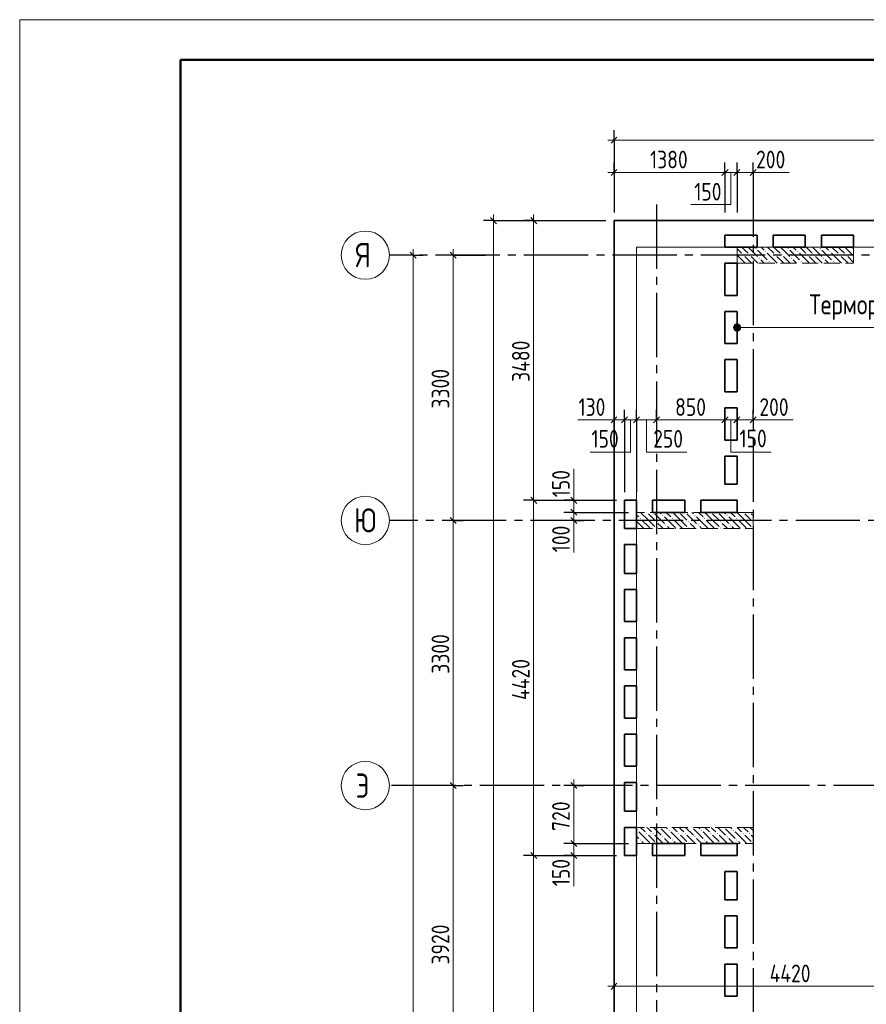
# Model space of a CAD drawing. Header units: millimetres. Extents: x 0 to 31317, y 0 to 42000.
# Tile 3 of 12: x 0 to 10533, y 29749 to 42000. Entities that reach past the tile are written whole.
import ezdxf

# ---------------------------------------------------------------- set-up
doc = ezdxf.new("R2010")
doc.units = ezdxf.units.MM
doc.linetypes.add('______2', pattern=[270, 200, -70])
doc.linetypes.add('______5', pattern=[1100, 800, -100, 100, -100])
for name, color, linetype, lineweight in [('Standard', 7, 'Continuous', 25), ('ЖБ Пилон', 180, 'Continuous', 25), ('Оси', 40, '______5', 18), ('Примечания', 7, 'Continuous', 25), ('Размерная выноска', 7, 'Continuous', 13)]:
    doc.layers.add(name, color=color, linetype=linetype, lineweight=lineweight)
doc.layers.add('ЖБ Перекрытие верхний уровень', color=7, linetype='Continuous', lineweight=25, true_color=0xe0e0ff)
doc.styles.add('GOST 2.304-81', font='txt')
doc.styles.add('ISOCPEUR', font='txt')

msp = doc.modelspace()

# ---------------------------------------------------------------- hatches: boundary and pattern name
at = {"layer": 'ЖБ Пилон', "linetype": 'Continuous', "lineweight": 18, "transparency": 33554687}
for points in [[(9154, 39153), (9161, 39160), (9167, 39153), (9161, 39147)], [(9274, 39113), (9281, 39120), (9287, 39113), (9281, 39107)], [(9554, 39153), (9561, 39160), (9567, 39153), (9561, 39147)], [(9674, 39113), (9681, 39120), (9687, 39113), (9681, 39107)], [(9954, 39153), (9961, 39160), (9967, 39153), (9961, 39147)], [(10074, 39113), (10081, 39120), (10087, 39113), (10081, 39107)], [(10354, 39153), (10361, 39160), (10367, 39153), (10361, 39147)], [(8924, 38997), (8927, 38993), (8924, 38990)], [(8994, 39073), (9001, 39080), (9007, 39073), (9001, 39067)], [(9074, 39073), (9081, 39080), (9087, 39073), (9081, 39067)], [(9194, 39033), (9201, 39040), (9207, 39033), (9201, 39027)], [(9314, 38993), (9321, 39000), (9327, 38993), (9321, 38987)], [(9394, 39073), (9401, 39080), (9407, 39073), (9401, 39067)], [(9474, 39073), (9481, 39080), (9487, 39073), (9481, 39067)], [(9594, 39033), (9601, 39040), (9607, 39033), (9601, 39027)], [(9714, 38993), (9721, 39000), (9727, 38993), (9721, 38987)], [(9794, 39073), (9801, 39080), (9807, 39073), (9801, 39067)], [(9874, 39073), (9881, 39080), (9887, 39073), (9881, 39067)], [(9994, 39033), (10001, 39040), (10007, 39033), (10001, 39027)], [(10114, 38993), (10121, 39000), (10127, 38993), (10121, 38987)], [(10194, 39073), (10201, 39080), (10207, 39073), (10201, 39067)], [(10274, 39073), (10281, 39080), (10287, 39073), (10281, 39067)], [(7714, 35793), (7721, 35800), (7727, 35793), (7721, 35787)], [(7804, 35870), (7801, 35867), (7798, 35870)], [(7884, 35870), (7881, 35867), (7878, 35870)], [(7994, 35833), (8001, 35840), (8007, 35833), (8001, 35827)], [(8114, 35793), (8121, 35800), (8127, 35793), (8121, 35787)], [(8204, 35870), (8201, 35867), (8198, 35870)], [(8284, 35870), (8281, 35867), (8278, 35870)], [(8394, 35833), (8401, 35840), (8407, 35833), (8401, 35827)], [(8514, 35793), (8521, 35800), (8527, 35793), (8521, 35787)], [(8604, 35870), (8601, 35867), (8598, 35870)], [(8684, 35870), (8681, 35867), (8678, 35870)], [(8794, 35833), (8801, 35840), (8807, 35833), (8801, 35827)], [(8914, 35793), (8921, 35800), (8927, 35793), (8921, 35787)], [(9004, 35870), (9001, 35867), (8998, 35870)], [(9084, 35870), (9081, 35867), (9078, 35870)], [(7914, 35753), (7921, 35760), (7927, 35753), (7921, 35747)], [(7914, 35673), (7921, 35680), (7927, 35673), (7924, 35670), (7918, 35670)], [(8034, 35713), (8041, 35720), (8047, 35713), (8041, 35707)], [(8314, 35753), (8321, 35760), (8327, 35753), (8321, 35747)], [(8314, 35673), (8321, 35680), (8327, 35673), (8324, 35670), (8318, 35670)], [(8434, 35713), (8441, 35720), (8447, 35713), (8441, 35707)], [(8714, 35753), (8721, 35760), (8727, 35753), (8721, 35747)], [(8714, 35673), (8721, 35680), (8727, 35673), (8724, 35670), (8718, 35670)], [(8834, 35713), (8841, 35720), (8847, 35713), (8841, 35707)], [(9114, 35753), (9121, 35760), (9124, 35757), (9124, 35750), (9121, 35747)], [(9114, 35673), (9121, 35680), (9124, 35677), (9124, 35670), (9118, 35670)], [(7674, 31913), (7681, 31920), (7687, 31913), (7681, 31907)], [(7794, 31873), (7801, 31880), (7807, 31873), (7801, 31867)], [(7874, 31873), (7881, 31880), (7887, 31873), (7881, 31867)], [(7964, 31950), (7961, 31947), (7958, 31950)], [(8074, 31913), (8081, 31920), (8087, 31913), (8081, 31907)], [(8194, 31873), (8201, 31880), (8207, 31873), (8201, 31867)], [(8274, 31873), (8281, 31880), (8287, 31873), (8281, 31867)], [(8364, 31950), (8361, 31947), (8358, 31950)], [(8474, 31913), (8481, 31920), (8487, 31913), (8481, 31907)], [(8594, 31873), (8601, 31880), (8607, 31873), (8601, 31867)], [(8674, 31873), (8681, 31880), (8687, 31873), (8681, 31867)], [(8764, 31950), (8761, 31947), (8758, 31950)], [(8874, 31913), (8881, 31920), (8887, 31913), (8881, 31907)], [(8994, 31873), (9001, 31880), (9007, 31873), (9001, 31867)], [(9074, 31873), (9081, 31880), (9087, 31873), (9081, 31867)], [(7714, 31793), (7721, 31800), (7727, 31793), (7721, 31787)], [(7914, 31753), (7921, 31760), (7927, 31753), (7924, 31750), (7918, 31750)], [(7994, 31833), (8001, 31840), (8007, 31833), (8001, 31827)], [(8114, 31793), (8121, 31800), (8127, 31793), (8121, 31787)], [(8314, 31753), (8321, 31760), (8327, 31753), (8324, 31750), (8318, 31750)], [(8394, 31833), (8401, 31840), (8407, 31833), (8401, 31827)], [(8514, 31793), (8521, 31800), (8527, 31793), (8521, 31787)], [(8714, 31753), (8721, 31760), (8727, 31753), (8724, 31750), (8718, 31750)], [(8794, 31833), (8801, 31840), (8807, 31833), (8801, 31827)], [(8914, 31793), (8921, 31800), (8927, 31793), (8921, 31787)], [(9114, 31753), (9121, 31760), (9124, 31757), (9124, 31750), (9118, 31750)]]:
    msp.add_hatch(color=7, dxfattribs=at).paths.add_polyline_path(points, flags=16)
at = {"layer": 'Примечания', "linetype": 'Continuous', "lineweight": 13, "transparency": 33554687}
for points in [[(8885, 38148), (8885, 38192), (8879, 38170)], [(8902, 38131), (8902, 38209), (8885, 38192)], [(8902, 38131), (8885, 38192), (8885, 38148)], [(8924, 38125), (8924, 38215), (8902, 38209)], [(8924, 38125), (8902, 38209), (8902, 38131)], [(8946, 38131), (8946, 38209), (8924, 38215)], [(8946, 38131), (8924, 38215), (8924, 38125)], [(8963, 38148), (8963, 38192), (8946, 38209)], [(8963, 38148), (8946, 38209), (8946, 38131)], [(8963, 38192), (8963, 38148), (8969, 38170)]]:
    msp.add_hatch(color=7, dxfattribs=at).paths.add_polyline_path(points)

# ---------------------------------------------------------------- linework, layer by layer
at = {"layer": 'Standard', "color": 251, "linetype": 'Continuous', "lineweight": -3, "true_color": 0x656565, "transparency": 33554687}
for p, q in [((7394, 40500), (7394, 40625)), ((7394, 40500), (7394, 40375)), ((7394, 40500), (7394, 39600)), ((7394, 40100), (7394, 40225)), ((8774, 40100), (8774, 40225)), ((8924, 40100), (8924, 40225)), ((9124, 40100), (9124, 40225)), ((7394, 40100), (7394, 39975)), ((7394, 40100), (7394, 39600)), ((8774, 40100), (8774, 39975)), ((8924, 40100), (8924, 39975)), ((9124, 40100), (9124, 39975)), ((9124, 40100), (9124, 40100)), ((5894, 39500), (5769, 39500)), ((5894, 39500), (6019, 39500)), ((5894, 39500), (7294, 39500)), ((6394, 39500), (6269, 39500)), ((6394, 39500), (6519, 39500)), ((6394, 39500), (7294, 39500)), ((4894, 39070), (4769, 39070)), ((4894, 39070), (5019, 39070)), ((4894, 39070), (4894, 39070)), ((5394, 39070), (5269, 39070)), ((5394, 39070), (5519, 39070)), ((5394, 39070), (5794, 39070)), ((7394, 37020), (7394, 37145)), ((7524, 37020), (7524, 37145)), ((7674, 37020), (7674, 37145)), ((7924, 37020), (7924, 37145)), ((8774, 37020), (8774, 37145)), ((8924, 37020), (8924, 37145)), ((9124, 37020), (9124, 37145)), ((7394, 37020), (7394, 36895)), ((7394, 37020), (7394, 37020)), ((7524, 37020), (7524, 36895)), ((7674, 37020), (7674, 36895)), ((7924, 37020), (7924, 36895)), ((7924, 37020), (7924, 37020)), ((8774, 37020), (8774, 36895)), ((8774, 37020), (8774, 37020)), ((8924, 37020), (8924, 36895)), ((8924, 37020), (8924, 37020)), ((9124, 37020), (9124, 36895)), ((9124, 37020), (9124, 37020)), ((6394, 36020), (6269, 36020)), ((6394, 36020), (6519, 36020)), ((6394, 36020), (7424, 36020)), ((6894, 36020), (6769, 36020)), ((6894, 36020), (7019, 36020)), ((6894, 36020), (7424, 36020)), ((6894, 35870), (6769, 35870)), ((6894, 35870), (7019, 35870)), ((6894, 35870), (7574, 35870)), ((5394, 35770), (5269, 35770)), ((5394, 35770), (5519, 35770)), ((5394, 35770), (5394, 35770)), ((6894, 35770), (6769, 35770)), ((6894, 35770), (7019, 35770)), ((6894, 35770), (6894, 35770)), ((5394, 32470), (5269, 32470)), ((5394, 32470), (5519, 32470)), ((5394, 32470), (5394, 32470)), ((6894, 32470), (6769, 32470)), ((6894, 32470), (7019, 32470)), ((6894, 32470), (6894, 32470)), ((6894, 31750), (6769, 31750)), ((6894, 31750), (7019, 31750)), ((6894, 31750), (7574, 31750)), ((6394, 31600), (6269, 31600)), ((6394, 31600), (6519, 31600)), ((6394, 31600), (7424, 31600)), ((6894, 31600), (6769, 31600)), ((6894, 31600), (7019, 31600)), ((6894, 31600), (7424, 31600)), ((7394, 29973), (7394, 30098)), ((7394, 29973), (7394, 29848)), ((7394, 29973), (7394, 29973))]:
    msp.add_line(p, q, dxfattribs=at)
at = {"layer": 'Standard', "color": 7, "linetype": 'Continuous', "lineweight": 13, "transparency": 33554687}
for p, q in [((7394, 40500), (7319, 40500)), ((22354, 40500), (7394, 40500)), ((7394, 40100), (7319, 40100)), ((8774, 40100), (7394, 40100)), ((8924, 40100), (8774, 40100)), ((9124, 40100), (9199, 40100)), ((5894, 39500), (5894, 39575)), ((6394, 39500), (6394, 39575)), ((4894, 39070), (4894, 39145)), ((5394, 39070), (5394, 39145)), ((7394, 37020), (7319, 37020)), ((7524, 37020), (7394, 37020)), ((7674, 37020), (7524, 37020)), ((7924, 37020), (7674, 37020)), ((8774, 37020), (7924, 37020)), ((9124, 37020), (9199, 37020)), ((6394, 36020), (6394, 31600)), ((6894, 36020), (6894, 36095)), ((6894, 35870), (6894, 35770)), ((5394, 35770), (5394, 32470)), ((6894, 35770), (6894, 35695)), ((5394, 32470), (5394, 28550)), ((6894, 32470), (6894, 32545)), ((6894, 31750), (6894, 31600)), ((6394, 31600), (6394, 25350)), ((6894, 31600), (6894, 31525)), ((7394, 29973), (7319, 29973)), ((11814, 29973), (7394, 29973))]:
    msp.add_line(p, q, dxfattribs=at)
at = {"layer": 'Standard', "color": 7, "linetype": 'Continuous', "lineweight": 25, "transparency": 33554687}
for p, q in [((7431, 40538), (7357, 40462)), ((7431, 40138), (7357, 40062)), ((8812, 40138), (8736, 40062)), ((8961, 40138), (8886, 40062)), ((9161, 40138), (9086, 40062)), ((5931, 39462), (5857, 39538)), ((6357, 39538), (6432, 39462)), ((4857, 39108), (4932, 39033)), ((5357, 39108), (5432, 39033)), ((7431, 37057), (7357, 36982)), ((7561, 37057), (7486, 36982)), ((7712, 37057), (7636, 36982)), ((7961, 37057), (7886, 36982)), ((8812, 37057), (8736, 36982)), ((8961, 37057), (8886, 36982)), ((9161, 37057), (9086, 36982)), ((6357, 36057), (6432, 35982)), ((6857, 36057), (6932, 35982)), ((6857, 35908), (6932, 35833)), ((5357, 35808), (5432, 35733)), ((6857, 35808), (6932, 35733)), ((5357, 32508), (5432, 32433)), ((6857, 32508), (6932, 32433)), ((6857, 31788), (6932, 31712)), ((6357, 31638), (6432, 31562)), ((6857, 31638), (6932, 31562)), ((7431, 30010), (7357, 29935))]:
    msp.add_line(p, q, dxfattribs=at)
at = {"layer": 'Standard', "color": 7, "linetype": 'Continuous', "lineweight": 13, "transparency": 33554687}
msp.add_lwpolyline([(0, 0), (29700, 0), (29700, 42000), (0, 42000), (0, 0)], close=True, dxfattribs=at)
for points in [[(29700, 42000), (0, 42000), (0, 0), (29700, 0), (29700, 42000)], [(9124, 40100), (8977, 40100), (8977, 40100), (8924, 40100)], [(5894, 17930), (5894, 28315), (5894, 28315), (5894, 39500)], [(6394, 39500), (6394, 37392), (6394, 37392), (6394, 36020)], [(7674, 17930), (22024, 17930), (22024, 39170), (7674, 39170), (7674, 17930)], [(4894, 39070), (4894, 28141), (4894, 28141), (4894, 18030)], [(5394, 39070), (5394, 37060), (5394, 37060), (5394, 35770)], [(8924, 37020), (8885, 37020), (8885, 37020), (8774, 37020)], [(9124, 37020), (9067, 37020), (9067, 37020), (8961, 37020), (8961, 37020), (8924, 37020)], [(6894, 36020), (6894, 35958), (6894, 35958), (6894, 35870)], [(6894, 32470), (6894, 31814), (6894, 31814), (6894, 31750)]]:
    msp.add_lwpolyline(points, dxfattribs=at)
at = {"layer": 'Standard', "color": 7, "linetype": 'Continuous', "lineweight": 50, "transparency": 33554687}
msp.add_lwpolyline([(2000, 41500), (29200, 41500), (29200, 500), (2000, 500), (2000, 41500)], close=True, dxfattribs=at)
at = {"layer": 'Standard', "color": 251, "linetype": 'Continuous', "lineweight": -3, "true_color": 0x656565, "transparency": 33554687}
for points in [[(8774, 40100), (8774, 39933), (8774, 39933), (8774, 39600)], [(8924, 40100), (8924, 40011), (8924, 40011), (8924, 39600)], [(7524, 37020), (7524, 36726), (7524, 36726), (7524, 36120)], [(7674, 37020), (7674, 36754), (7674, 36754), (7674, 36120)]]:
    msp.add_lwpolyline(points, dxfattribs=at)
at = {"layer": 'Standard', "color": 7, "linetype": 'Continuous', "lineweight": 25, "transparency": 33554687}
msp.add_lwpolyline([(7394, 17930), (24124, 17930), (24124, 39500), (7394, 39500), (7394, 17930)], dxfattribs=at)
at = {"layer": 'ЖБ Перекрытие верхний уровень', "color": 7, "linetype": 'Continuous', "lineweight": 35, "transparency": 33554687}
for p, q in [((22354, 39500), (7394, 39500)), ((7394, 39500), (7394, 17930)), ((8774, 39320), (9174, 39320)), ((8774, 39170), (8774, 39320)), ((9174, 39320), (9174, 39170)), ((9374, 39170), (9374, 39320)), ((9374, 39320), (9774, 39320)), ((9774, 39320), (9774, 39170)), ((9974, 39320), (10374, 39320)), ((9974, 39170), (9974, 39320)), ((10374, 39320), (10374, 39170)), ((9174, 39170), (8774, 39170)), ((9774, 39170), (9374, 39170)), ((10374, 39170), (9974, 39170)), ((8774, 38570), (8774, 38970)), ((8774, 38970), (8924, 38970)), ((8924, 38970), (8924, 38570)), ((8924, 38570), (8774, 38570)), ((8774, 37970), (8774, 38370)), ((8774, 38370), (8924, 38370)), ((8924, 38370), (8924, 37970)), ((8924, 37970), (8774, 37970)), ((8774, 37370), (8774, 37770)), ((8774, 37770), (8924, 37770)), ((8924, 37770), (8924, 37370)), ((8924, 37370), (8774, 37370)), ((8774, 37170), (8924, 37170)), ((8774, 36770), (8774, 37170)), ((8924, 37170), (8924, 36770)), ((8924, 36770), (8774, 36770)), ((8774, 36570), (8924, 36570)), ((8774, 36220), (8774, 36570)), ((8924, 36570), (8924, 36220)), ((8924, 36220), (8774, 36220)), ((7524, 35670), (7524, 36020)), ((7524, 36020), (7674, 36020)), ((7674, 36020), (7674, 35670)), ((7874, 36020), (8274, 36020)), ((7874, 35870), (7874, 36020)), ((8274, 36020), (8274, 35870)), ((8474, 35870), (8474, 36020)), ((8474, 36020), (8924, 36020)), ((8924, 36020), (8924, 35870)), ((8274, 35870), (7874, 35870)), ((8924, 35870), (8474, 35870)), ((7674, 35670), (7524, 35670)), ((7524, 35470), (7674, 35470)), ((7524, 35110), (7524, 35470)), ((7674, 35470), (7674, 35110)), ((7674, 35110), (7524, 35110)), ((7524, 34510), (7524, 34910)), ((7524, 34910), (7674, 34910)), ((7674, 34910), (7674, 34510)), ((7674, 34510), (7524, 34510)), ((7524, 33910), (7524, 34310)), ((7524, 34310), (7674, 34310)), ((7674, 34310), (7674, 33910)), ((7674, 33910), (7524, 33910)), ((7524, 33710), (7674, 33710)), ((7524, 33310), (7524, 33710)), ((7674, 33710), (7674, 33310)), ((7674, 33310), (7524, 33310)), ((7524, 32710), (7524, 33110)), ((7524, 33110), (7674, 33110)), ((7674, 33110), (7674, 32710)), ((7674, 32710), (7524, 32710)), ((7524, 32150), (7524, 32510)), ((7524, 32510), (7674, 32510)), ((7674, 32510), (7674, 32150)), ((7674, 32150), (7524, 32150)), ((7524, 31600), (7524, 31950)), ((7524, 31950), (7674, 31950)), ((7674, 31950), (7674, 31600)), ((7874, 31600), (7874, 31750)), ((7874, 31750), (8274, 31750)), ((8274, 31750), (8274, 31600)), ((8474, 31750), (8924, 31750)), ((8474, 31600), (8474, 31750)), ((8924, 31750), (8924, 31600)), ((7674, 31600), (7524, 31600)), ((8274, 31600), (7874, 31600)), ((8924, 31600), (8474, 31600)), ((8774, 31050), (8774, 31400)), ((8774, 31400), (8924, 31400)), ((8924, 31400), (8924, 31050)), ((8924, 31050), (8774, 31050)), ((8774, 30450), (8774, 30850)), ((8774, 30850), (8924, 30850)), ((8924, 30850), (8924, 30450)), ((8924, 30450), (8774, 30450)), ((8774, 30250), (8924, 30250)), ((8774, 29850), (8774, 30250)), ((8924, 30250), (8924, 29850)), ((8924, 29850), (8774, 29850))]:
    msp.add_line(p, q, dxfattribs=at)
at = {"layer": 'ЖБ Пилон', "color": 253, "linetype": '______2', "lineweight": 13, "true_color": 0xa0a0a0, "transparency": 33554687}
for p, q in [((10374, 39170), (8924, 39170)), ((8924, 39170), (8924, 38970)), ((10374, 38970), (10374, 39170)), ((8924, 38970), (10374, 38970)), ((9124, 35870), (7674, 35870)), ((7674, 35870), (7674, 35670)), ((9124, 35670), (9124, 35870)), ((7674, 35670), (9124, 35670)), ((9124, 31950), (7674, 31950)), ((7674, 31950), (7674, 31750)), ((9124, 31750), (9124, 31950)), ((7674, 31750), (9124, 31750))]:
    msp.add_line(p, q, dxfattribs=at)
at = {"layer": 'ЖБ Пилон', "color": 9, "linetype": 'Continuous', "lineweight": 18, "true_color": 0xc7c7c7, "transparency": 33554687}
for p, q in [((8924, 39150), (8981, 39093)), ((9021, 39133), (8984, 39170)), ((9061, 39093), (9021, 39133)), ((9064, 39170), (9181, 39053)), ((9181, 39133), (9301, 39013)), ((9224, 39170), (9261, 39133)), ((9421, 38973), (9301, 39093)), ((9304, 39170), (9381, 39093)), ((9421, 39133), (9384, 39170)), ((9461, 39093), (9421, 39133)), ((9464, 39170), (9581, 39053)), ((9581, 39133), (9701, 39013)), ((9624, 39170), (9661, 39133)), ((9821, 38973), (9701, 39093)), ((9704, 39170), (9781, 39093)), ((9821, 39133), (9784, 39170)), ((9861, 39093), (9821, 39133)), ((9864, 39170), (9981, 39053)), ((9981, 39133), (10101, 39013)), ((10024, 39170), (10061, 39133)), ((10221, 38973), (10101, 39093)), ((10104, 39170), (10181, 39093)), ((10221, 39133), (10184, 39170)), ((10261, 39093), (10221, 39133)), ((10264, 39170), (10374, 39060)), ((9021, 38973), (8924, 39070)), ((8941, 38973), (8944, 38970)), ((9021, 39053), (9101, 38973)), ((9021, 38973), (9024, 38970)), ((9101, 39053), (9184, 38970)), ((9264, 38970), (9221, 39013)), ((9341, 38973), (9344, 38970)), ((9421, 39053), (9501, 38973)), ((9421, 38973), (9424, 38970)), ((9501, 39053), (9584, 38970)), ((9664, 38970), (9621, 39013)), ((9741, 38973), (9744, 38970)), ((9821, 39053), (9901, 38973)), ((9821, 38973), (9824, 38970)), ((9901, 39053), (9984, 38970)), ((10064, 38970), (10021, 39013)), ((10141, 38973), (10144, 38970)), ((10221, 39053), (10301, 38973)), ((10221, 38973), (10224, 38970)), ((10301, 39053), (10374, 38980)), ((7674, 35840), (7701, 35813)), ((7821, 35773), (7724, 35870)), ((7821, 35853), (7901, 35773)), ((7901, 35853), (8021, 35733)), ((7964, 35870), (7981, 35853)), ((8141, 35693), (8021, 35813)), ((8044, 35870), (8101, 35813)), ((8221, 35773), (8124, 35870)), ((8221, 35853), (8301, 35773)), ((8301, 35853), (8421, 35733)), ((8364, 35870), (8381, 35853)), ((8541, 35693), (8421, 35813)), ((8444, 35870), (8501, 35813)), ((8621, 35773), (8524, 35870)), ((8621, 35853), (8701, 35773)), ((8701, 35853), (8821, 35733)), ((8764, 35870), (8781, 35853)), ((8941, 35693), (8821, 35813)), ((8844, 35870), (8901, 35813)), ((9021, 35773), (8924, 35870)), ((9021, 35853), (9101, 35773)), ((9101, 35853), (9124, 35830)), ((7741, 35693), (7674, 35760)), ((7674, 35680), (7684, 35670)), ((7741, 35773), (7821, 35693)), ((7741, 35693), (7764, 35670)), ((7821, 35773), (7901, 35693)), ((7821, 35693), (7844, 35670)), ((7981, 35693), (7941, 35733)), ((8004, 35670), (7981, 35693)), ((8061, 35693), (8084, 35670)), ((8141, 35773), (8221, 35693)), ((8141, 35693), (8164, 35670)), ((8221, 35773), (8301, 35693)), ((8221, 35693), (8244, 35670)), ((8381, 35693), (8341, 35733)), ((8404, 35670), (8381, 35693)), ((8461, 35693), (8484, 35670)), ((8541, 35773), (8621, 35693)), ((8541, 35693), (8564, 35670)), ((8621, 35773), (8701, 35693)), ((8621, 35693), (8644, 35670)), ((8781, 35693), (8741, 35733)), ((8804, 35670), (8781, 35693)), ((8861, 35693), (8884, 35670)), ((8941, 35773), (9021, 35693)), ((8941, 35693), (8964, 35670)), ((9021, 35773), (9101, 35693)), ((9021, 35693), (9044, 35670)), ((7821, 31773), (7701, 31893)), ((7724, 31950), (7781, 31893)), ((7821, 31933), (7804, 31950)), ((7861, 31893), (7821, 31933)), ((7821, 31853), (7901, 31773)), ((7884, 31950), (7981, 31853)), ((7901, 31853), (8004, 31750)), ((7981, 31933), (8101, 31813)), ((8044, 31950), (8061, 31933)), ((8221, 31773), (8101, 31893)), ((8124, 31950), (8181, 31893)), ((8221, 31933), (8204, 31950)), ((8261, 31893), (8221, 31933)), ((8221, 31853), (8301, 31773)), ((8284, 31950), (8381, 31853)), ((8301, 31853), (8404, 31750)), ((8381, 31933), (8501, 31813)), ((8444, 31950), (8461, 31933)), ((8621, 31773), (8501, 31893)), ((8524, 31950), (8581, 31893)), ((8621, 31933), (8604, 31950)), ((8661, 31893), (8621, 31933)), ((8621, 31853), (8701, 31773)), ((8684, 31950), (8781, 31853)), ((8701, 31853), (8804, 31750)), ((8781, 31933), (8901, 31813)), ((8844, 31950), (8861, 31933)), ((9021, 31773), (8901, 31893)), ((8924, 31950), (8981, 31893)), ((9021, 31933), (9004, 31950)), ((9061, 31893), (9021, 31933)), ((9021, 31853), (9101, 31773)), ((9084, 31950), (9124, 31910)), ((9101, 31853), (9124, 31830)), ((7674, 31840), (7701, 31813)), ((7684, 31750), (7674, 31760)), ((7741, 31773), (7764, 31750)), ((7821, 31773), (7844, 31750)), ((8084, 31750), (8021, 31813)), ((8141, 31773), (8164, 31750)), ((8221, 31773), (8244, 31750)), ((8484, 31750), (8421, 31813)), ((8541, 31773), (8564, 31750)), ((8621, 31773), (8644, 31750)), ((8884, 31750), (8821, 31813)), ((8941, 31773), (8964, 31750)), ((9021, 31773), (9044, 31750))]:
    msp.add_line(p, q, dxfattribs=at)
at = {"layer": 'Оси', "color": 8, "linetype": '______5', "lineweight": -3, "transparency": 33554687}
for p, q in [((9124, 40100), (9124, 15930)), ((7924, 39700), (7924, 15930)), ((23574, 39070), (4600, 39070)), ((22554, 35770), (4600, 35770)), ((27424, 32470), (4600, 32470))]:
    msp.add_line(p, q, dxfattribs=at)
at = {"layer": 'Оси', "color": 7, "linetype": 'Continuous', "lineweight": 13, "transparency": 33554687}
for centre in [(4300, 39070), (4300, 35770), (4300, 32470)]:
    msp.add_circle(centre, 300, dxfattribs=at)
at = {"layer": 'Примечания', "color": 7, "linetype": 'Continuous', "lineweight": 13, "transparency": 33554687}
for p, q in [((8879, 38170), (8879, 38170)), ((8924, 38215), (8924, 38215)), ((12874, 38170), (8924, 38170)), ((8924, 38125), (8924, 38125)), ((8969, 38170), (8969, 38170))]:
    msp.add_line(p, q, dxfattribs=at)
msp.add_circle((8924, 38170), 45, dxfattribs=at)
at = {"layer": 'Размерная выноска', "color": 7, "linetype": 'Continuous', "lineweight": 13, "transparency": 33554687}
for p, q in [((9124, 40100), (9574, 40100)), ((7394, 37020), (6944, 37020)), ((9124, 37020), (9624, 37020)), ((6894, 36020), (6894, 36410)), ((6894, 35770), (6894, 35370)), ((6894, 31600), (6894, 31220)), ((6894, 31600), (6894, 31220))]:
    msp.add_line(p, q, dxfattribs=at)
for points in [[(8849, 40100), (8849, 39700), (8349, 39700)], [(7599, 37020), (7599, 36620), (7099, 36620)], [(7799, 37020), (7799, 36620), (8299, 36620)], [(8849, 37020), (8849, 36620), (9349, 36620)]]:
    msp.add_lwpolyline(points, dxfattribs=at)

# ---------------------------------------------------------------- texts
at = {"layer": 'Standard', "color": 7, "linetype": 'Continuous', "lineweight": 25, "transparency": 33554687, "char_height": 220, "attachment_point": 7, "style": 'GOST 2.304-81'}
for s, insert, width in [('1380', (7842, 40150), 610.17), ('200', (9161, 40150), 531.97), ('150', (8392, 39750), 469.51), ('130', (6952, 37070), 469.51), ('850', (8154, 37070), 516.4), ('200', (9202, 37070), 531.97), ('150', (7113, 36675), 469.51), ('250', (7881, 36675), 516.4), ('150', (8955, 36679), 469.51), ('4420', (9330, 30023), 672.62)]:
    msp.add_mtext(s, dxfattribs=dict(at, insert=insert, width=width))
at = {"layer": 'Standard', "color": 7, "linetype": 'Continuous', "lineweight": 25, "transparency": 33554687, "char_height": 220, "attachment_point": 7, "rotation": 90, "style": 'GOST 2.304-81'}
for s, insert, width in [('3480', (6344, 37494), 657.05), ('3300', (5344, 37162), 641.48), ('150', (6844, 36057), 469.51), ('100', (6844, 35373), 485.08), ('3300', (5344, 33862), 641.48), ('4420', (6344, 33536), 672.62), ('720', (6844, 31907), 531.97), ('150', (6844, 31218), 469.5), ('3920', (5344, 30244), 657.05)]:
    msp.add_mtext(s, dxfattribs=dict(at, insert=insert, width=width))
at = {"layer": 'Оси', "color": 7, "linetype": 'Continuous', "lineweight": 25, "transparency": 33554687, "char_height": 300, "attachment_point": 7, "style": 'ISOCPEUR'}
for s, insert, width in [('\\W0.80;Я', (4180, 38920), 359.83), ('\\W0.83;Ю', (4158, 35620), 408.87), ('\\W0.80;Э', (4180, 32320), 359.83)]:
    msp.add_mtext(s, dxfattribs=dict(at, insert=insert, width=width))
at = {"layer": 'Примечания', "color": 7, "linetype": 'Continuous', "lineweight": 25, "transparency": 33554687, "insert": (9824, 38265), "char_height": 250, "width": 3189.08, "attachment_point": 7, "style": 'GOST 2.304-81'}
msp.add_mtext('Терморазьем\\~400х150мм', dxfattribs=at)

doc.saveas('drawing.dxf')
